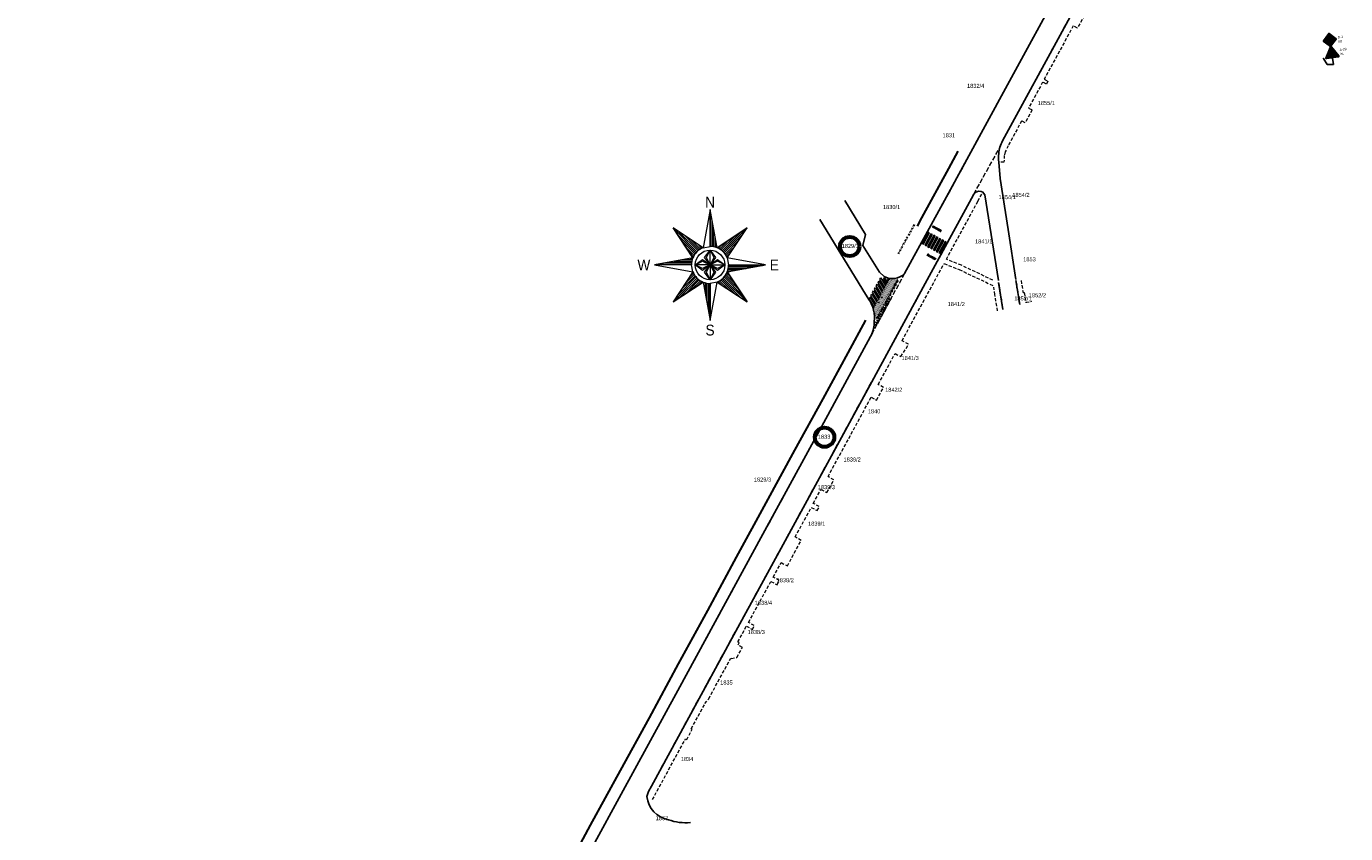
# Model space of a CAD drawing. Header units: metres. Extents: x 6420893 to 6543334, y 5684236 to 5790819.
# Tile 2 of 24: x 6420934 to 6421343, y 5790084 to 5790335. Entities that reach past the tile are written whole.
import ezdxf
from ezdxf.enums import TextEntityAlignment as Align

# ---------------------------------------------------------------- set-up
doc = ezdxf.new("R2010")
doc.units = ezdxf.units.M
for name, pattern in [('DASHDOT', [1, 0.5, -0.25, 0, -0.25]), ('DASHDOTX2', [2, 1, -0.5, 0, -0.5]), ('DASHED2', [0.375, 0.25, -0.125]), ('PRZER2-1', [3, 2, -1]), ('PRZER3-1', [4, 3, -1])]:
    doc.linetypes.add(name, pattern=pattern)
for name, color, linetype, lineweight in [('DR WYKUPY', 96, 'DASHED2', 0), ('DR_działki_inwestycyjne', 1, 'Continuous', 60), ('DR_istn_obrzeże', 6, 'Continuous', 30), ('DR_proj_oś', 1, 'DASHDOTX2', 18), ('DR_ściek', 5, 'DASHDOT', 30), ('GSLKRW', 7, 'Continuous', 25), ('GSSKOA', 7, 'PRZER3-1', 18), ('GSSKOD', 7, 'PRZER2-1', 18)]:
    doc.layers.add(name, color=color, linetype=linetype, lineweight=lineweight)
for name, color, linetype in [('DR_H_nawierzchnia sciezki rowerowej', 1, 'Continuous'), ('gaPionowe', 7, 'Continuous'), ('gaPoziome', 7, 'Continuous'), ('zzz.gaHSDomyslna', 7, 'Continuous'), ('zzz.gaVSDodTekst', 7, 'Continuous'), ('zzz.gaVSDomyslna', 7, 'Continuous'), ('zzz.gaVSNazwa', 7, 'Continuous'), ('zzz.gaVSRamka', 7, 'Continuous'), ('zzz.gaVSStan', 7, 'Continuous'), ('zzz.gaVSWielkość', 7, 'Continuous')]:
    doc.layers.add(name, color=color, linetype=linetype)
doc.layers.add('GESDZI_O', color=7, linetype='Continuous', lineweight=18, true_color=0x008000)
doc.styles.add('GA-ATR-TEXT', font='arial.ttf', dxfattribs={"width": 0.9})
doc.styles.add('GA4-ATR-TEXT', font='arial.ttf', dxfattribs={"width": 0.9})
doc.styles.add('GEO-INFO', font='arial.ttf')
doc.styles.get("Standard").update_dxf_attribs({"font": 'arial.ttf'})
doc.dimstyles.new('GA-LEADER', dxfattribs={"dimtxt": 1, "dimasz": 1, "dimexe": 1, "dimexo": 1, "dimgap": 1, "dimtad": 1, "dimtxsty": 'Standard', "dimcen": 1, "dimadec": 0, "dimazin": 0, "dimtfac": 1, "dimtmove": 0, "dimatfit": 3, "dimfxl": 1, "dimarcsym": 0})

# ---------------------------------------------------------------- blocks, each defined once
blk = doc.blocks.new('gaHSPos')
at = {"color": 0, "linetype": 'Continuous', "lineweight": 0}
blk.add_point((0, 0), dxfattribs=at)
blk = doc.blocks.new('*U54')
at = {"layer": 'zzz.gaHSDomyslna'}
for points in [[(-5.27, 2.87), (-3.36, 6.38), (-3.8, 6.62), (-5.71, 3.1)], [(-4.39, 2.39), (-2.48, 5.9), (-2.92, 6.14), (-4.83, 2.63)], [(-3.51, 1.91), (-1.6, 5.42), (-2.04, 5.66), (-3.95, 2.15)], [(-2.64, 1.43), (-0.73, 4.95), (-1.17, 5.19), (-3.08, 1.67)], [(-1.76, 0.96), (0.15, 4.47), (-0.29, 4.71), (-2.2, 1.19)], [(-0.88, 0.48), (1.03, 3.99), (0.59, 4.23), (-1.32, 0.72)], [(0, 0), (1.91, 3.51), (1.47, 3.75), (-0.44, 0.24)]]:
    blk.add_hatch(color=253, dxfattribs=at).paths.add_polyline_path(points)
at = {"layer": 'zzz.gaHSDomyslna', "color": 253, "linetype": 'Continuous', "lineweight": 0}
for points in [[(-5.27, 2.87), (-3.36, 6.38), (-3.8, 6.62), (-5.71, 3.1), (-5.27, 2.87)], [(-4.39, 2.39), (-2.48, 5.9), (-2.92, 6.14), (-4.83, 2.63), (-4.39, 2.39)], [(-3.51, 1.91), (-1.6, 5.42), (-2.04, 5.66), (-3.95, 2.15), (-3.51, 1.91)], [(-2.64, 1.43), (-0.73, 4.95), (-1.17, 5.19), (-3.08, 1.67), (-2.64, 1.43)], [(-1.76, 0.96), (0.15, 4.47), (-0.29, 4.71), (-2.2, 1.19), (-1.76, 0.96)], [(-0.88, 0.48), (1.03, 3.99), (0.59, 4.23), (-1.32, 0.72), (-0.88, 0.48)], [(0, 0), (1.91, 3.51), (1.47, 3.75), (-0.44, 0.24), (0, 0)]]:
    blk.add_lwpolyline(points, close=True, dxfattribs=at)
at = {"layer": 'zzz.gaHSDomyslna', "color": 253}
for p in [(-5.97, 3.24), (0.25, -0.14)]:
    blk.add_blockref('gaHSPos', p, dxfattribs=at)
blk = doc.blocks.new('zk.P-14')
at = {"linetype": 'Continuous', "lineweight": 0}
blk.add_hatch(color=0, dxfattribs=at).paths.add_polyline_path([(0.375, -0.5), (0.375, 0), (-0.375, 0), (-0.375, -0.5)])
at = {"color": 0, "linetype": 'Continuous', "lineweight": 0}
blk.add_lwpolyline([(-0.375, 0), (0.375, 0), (0.375, -0.5), (-0.375, -0.5), (-0.375, 0)], dxfattribs=at)
blk = doc.blocks.new('*U55')
at = {"layer": 'zzz.gaHSDomyslna', "color": 253}
for p in [(0, 0), (3.12, -1.7)]:
    blk.add_blockref('gaHSPos', p, dxfattribs=at)
at = {"layer": 'zzz.gaHSDomyslna', "color": 253, "rotation": 331.4765161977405}
for p in [(0.33, -0.18), (1.21, -0.66), (2.09, -1.13)]:
    blk.add_blockref('zk.P-14', p, dxfattribs=at)
blk = doc.blocks.new('*U56')
at = {"layer": 'zzz.gaHSDomyslna', "color": 253}
for p in [(-3.08, 1.68, 10.18), (0, 0)]:
    blk.add_blockref('gaHSPos', p, dxfattribs=at)
at = {"layer": 'zzz.gaHSDomyslna', "color": 253, "rotation": 151.3121068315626}
for p in [(-2.08, 1.14), (-1.21, 0.66), (-0.33, 0.18)]:
    blk.add_blockref('zk.P-14', p, dxfattribs=at)
blk = doc.blocks.new('zk.P-13')
at = {"linetype": 'Continuous', "lineweight": 0}
blk.add_hatch(color=0, dxfattribs=at).paths.add_polyline_path([(0.25, 0), (-0.25, 0), (-0.01, -0.7)])
at = {"color": 0, "linetype": 'Continuous', "lineweight": 0}
for p, q in [((-0.25, 0), (0.25, 0)), ((-0.01, -0.7), (-0.25, 0)), ((0.25, 0), (-0.01, -0.7))]:
    blk.add_line(p, q, dxfattribs=at)
blk = doc.blocks.new('*U57')
at = {"layer": 'zzz.gaHSDomyslna', "color": 253}
for p, rotation in [((-0.24, -0.44), 241.5700054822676), ((-2.38, -4.4), 241.5700054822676), ((-2.02, -3.74), 241.5700054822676), ((-1.67, -3.08), 241.5700054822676), ((-1.31, -2.42), 241.5700054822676), ((-0.95, -1.76), 241.5700054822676), ((-0.6, -1.1), 241.5700054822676), ((-4.52, -8.35), 241.5700054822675), ((-4.17, -7.69), 241.5700054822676), ((-3.81, -7.04), 241.5700054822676), ((-3.45, -6.38), 241.5700054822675), ((-3.09, -5.72), 241.5700054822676), ((-2.74, -5.06), 241.5700054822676)]:
    blk.add_blockref('zk.P-13', p, dxfattribs=dict(at, rotation=rotation))
for p in [(0, 0, 10.18), (-4.92, -9.09, 10.18)]:
    blk.add_blockref('gaHSPos', p, dxfattribs=at)
blk = doc.blocks.new('A$C24377FCD')
at = {"layer": 'DR_proj_oś', "color": 7, "linetype": 'Continuous'}
for points in [[(3.8, 107.1), (-10.6, 27.8)], [(3.8, 107.1), (-10.6, 27.8)], [(3.8, 107.1), (3.8, 107.1)], [(3.8, 30.6), (3.8, 107.1)], [(3.8, 30.6), (3.8, 107.1)], [(18.2, 27.8), (3.8, 107.1)], [(18.2, 27.8), (3.8, 107.1)], [(5, 30.6), (5, 100.8)], [(8, 30.4), (8, 84)], [(-23.2, 19.4), (-72.7, 68.9)], [(-31.6, 6.8), (-72.7, 68.9)], [(-10.6, 27.8), (-72.7, 68.9)], [(-10.6, 27.8), (-72.7, 68.9)], [(-72.7, 68.9), (-31.6, 6.8)], [(-25.3, 17.1), (-64.2, 56.1)], [(-21, 21.5), (-59.9, 60.4)], [(11.1, 29.9), (11.1, 67.1)], [(18.2, 27.8), (80.3, 68.9)], [(80.3, 68.9), (18.2, 27.8)], [(28.6, 21.5), (67.5, 60.4)], [(30.9, 19.4), (80.3, 68.9)], [(33, 17.1), (71.9, 56.1)], [(39.3, 6.8), (80.3, 68.9)], [(39.3, 6.8), (80.3, 68.9)], [(-27.2, 14.7), (-55.8, 43.3)], [(-28.9, 12.1), (-47.3, 30.5)], [(-18.5, 23.4), (-47.1, 51.9)], [(-15.9, 25.1), (-34.3, 43.5)], [(-13.1, 26.6), (-21.5, 35)], [(-10.6, 27.8), (3.8, 30.6)], [(14.2, 29.2), (14.2, 50.3)], [(17.2, 28.2), (17.2, 33.5)], [(20.8, 26.6), (29.2, 35)], [(23.6, 25.1), (42, 43.5)], [(26.2, 23.4), (54.7, 51.9)], [(34.9, 14.7), (63.4, 43.3)], [(36.6, 12.1), (54.9, 30.5)], [(-31.6, 6.8), (-110.9, -7.7)], [(-31.6, 6.8), (-110.9, -7.7)], [(-33, 2.7), (-54.1, 2.7)], [(-30.5, 9.3), (-38.8, 17.7)], [(-32, 5.7), (-37.3, 5.7)], [(-26.8, -7.7), (-11.5, 3.8)], [(-26.8, -7.7), (-11.5, 0)], [(-11.5, 3.8), (3.8, -7.7)], [(-11.5, 0), (3.8, -7.7)], [(-7.7, 7.6), (3.8, 22.9)], [(3.8, -7.7), (-7.7, 7.6)], [(-3.8, 7.6), (3.8, 22.9)], [(3.8, -7.7), (-3.8, 7.6)], [(3.8, 22.9), (15.3, 7.6)], [(3.8, 22.9), (11.5, 7.6)], [(3.8, -7.7), (3.8, 22.9)], [(15.3, 7.6), (3.8, -7.7)], [(11.5, 7.6), (3.8, -7.7)], [(3.8, -7.7), (19.1, 3.8)], [(19.1, 0), (3.8, -7.7)], [(19.1, 3.8), (34.4, -7.7)], [(34.4, -7.7), (19.1, 0)], [(38.1, 9.3), (46.5, 17.7)], [(39.3, 6.8), (42.1, -7.7)], [(118.6, -7.7), (39.3, 6.8)], [(118.6, -7.7), (39.3, 6.8)], [(-110.9, -7.7), (-110.9, -7.7)], [(-34.4, -7.7), (-110.9, -7.7)], [(-110.9, -7.7), (-31.6, -22.1)], [(-34.4, -7.7), (-110.9, -7.7)], [(-110.9, -7.7), (-31.6, -22.1)], [(-34.4, -6.5), (-104.6, -6.5)], [(-34.2, -3.4), (-87.8, -3.4)], [(-31.6, -22.1), (-72.7, -84.2)], [(-31.6, -22.1), (-72.7, -84.2)], [(-33.7, -0.4), (-71, -0.4)], [(-30.5, -24.6), (-38.8, -33)], [(-31.6, -22.1), (-34.4, -7.7)], [(-11.5, -19.1), (-26.8, -7.7)], [(-11.5, -15.3), (-26.8, -7.7)], [(3.8, -7.7), (-26.8, -7.7)], [(3.8, -7.7), (-11.5, -19.1)], [(3.8, -7.7), (-11.5, -15.3)], [(-7.7, -22.9), (3.8, -7.7)], [(3.8, -38.2), (-7.7, -22.9)], [(-3.8, -22.9), (3.8, -7.7)], [(3.8, -38.2), (-3.8, -22.9)], [(19.1, -19.1), (3.8, -7.7)], [(3.8, -7.7), (15.3, -22.9)], [(3.8, -7.7), (11.5, -22.9)], [(3.8, -7.7), (3.8, -7.7)], [(3.8, -7.7), (3.8, -38.2)], [(3.8, -7.7), (3.8, -7.7)], [(3.8, -7.7), (3.8, -7.7)], [(3.8, -7.7), (3.8, -7.7)], [(19.1, -15.3), (3.8, -7.7)], [(3.8, -7.7), (34.4, -7.7)], [(15.3, -22.9), (3.8, -38.2)], [(11.5, -22.9), (3.8, -38.2)], [(34.4, -7.7), (19.1, -19.1)], [(34.4, -7.7), (19.1, -15.3)], [(38.1, -24.6), (46.5, -33)], [(39.3, -22.1), (118.6, -7.7)], [(39.3, -22.1), (118.6, -7.7)], [(39.3, -22.1), (80.3, -84.2)], [(80.3, -84.2), (39.3, -22.1)], [(39.7, -21), (44.9, -21)], [(40.7, -18), (61.8, -18)], [(41.4, -14.9), (78.6, -14.9)], [(41.8, -11.9), (95.4, -11.9)], [(42.1, -7.7), (118.6, -7.7)], [(42.1, -7.7), (118.6, -7.7)], [(42.1, -8.8), (112.3, -8.8)], [(118.6, -7.7), (118.6, -7.7)], [(-23.2, -34.7), (-72.7, -84.2)], [(-10.6, -43.1), (-72.7, -84.2)], [(-72.7, -84.2), (-10.6, -43.1)], [(-25.3, -32.4), (-64.2, -71.4)], [(-21, -36.8), (-59.9, -75.7)], [(-27.2, -30), (-55.8, -58.6)], [(-28.9, -27.4), (-47.3, -45.8)], [(-18.5, -38.7), (-47.1, -67.2)], [(-15.9, -40.4), (-34.3, -58.8)], [(-13.1, -41.9), (-21.5, -50.3)], [(-10.6, -43.1), (3.8, -122.4)], [(-10.6, -43.1), (3.8, -122.4)], [(-9.6, -43.5), (-9.6, -48.8)], [(-6.5, -44.5), (-6.5, -65.6)], [(-3.4, -45.2), (-3.4, -82.4)], [(-0.4, -45.7), (-0.4, -99.3)], [(2.7, -45.9), (2.7, -116.1)], [(18.2, -43.1), (3.8, -45.9)], [(3.8, -122.4), (18.2, -43.1)], [(3.8, -122.4), (18.2, -43.1)], [(3.8, -45.9), (3.8, -122.4)], [(3.8, -45.9), (3.8, -122.4)], [(18.2, -43.1), (80.3, -84.2)], [(18.2, -43.1), (80.3, -84.2)], [(20.8, -41.9), (29.2, -50.3)], [(23.6, -40.4), (42, -58.8)], [(26.2, -38.7), (54.7, -67.2)], [(28.6, -36.8), (67.5, -75.7)], [(30.9, -34.7), (80.3, -84.2)], [(33, -32.4), (71.9, -71.4)], [(34.9, -30), (63.4, -58.6)], [(36.6, -27.4), (54.9, -45.8)], [(3.8, -122.4), (3.8, -122.4)]]:
    blk.add_lwpolyline(points, dxfattribs=at)
for points in [[(-10.6, 27.8, 0.20208), (-31.6, 6.8)], [(18.2, 27.8, 0.096956), (3.8, 30.6)], [(39.3, 6.8, 0.202076), (18.2, 27.8)], [(-31.6, 6.8, 0.096954), (-34.4, -7.7)], [(-31.6, -22.1, 0.20208), (-10.6, -43.1)], [(18.2, -43.1, 0.20208), (39.3, -22.1)], [(39.3, -22.1, 0.096954), (42.1, -7.7)], [(-10.6, -43.1, 0.096954), (3.8, -45.9)]]:
    blk.add_lwpolyline(points, format="xyb", dxfattribs=at)
blk.add_circle((3.8, -7.7), 30.6, dxfattribs=at)
at = {"layer": 'DR_proj_oś', "color": 7, "linetype": 'Continuous', "style": 'GA4-ATR-TEXT', "width": 0.9}
blk.add_text('N', height=22.5, dxfattribs=at).set_placement((3.8, 104.3), align=Align.BOTTOM_CENTER)
blk.add_text('W', height=22.5, dxfattribs=at).set_placement((-119.6, -7.7), align=Align.MIDDLE_RIGHT)
blk.add_text('E', height=22.5, dxfattribs=at).set_placement((127.2, -7.7), align=Align.MIDDLE_LEFT)
blk.add_text('S', height=22.5, dxfattribs=at).set_placement((3.8, -131.1), align=Align.TOP_CENTER)
blk = doc.blocks.new('A$Ce664680c')
at = {"layer": 'DR_proj_oś', "ltscale": 1.0032, "xscale": 0.15, "yscale": 0.15, "zscale": 0.15}
blk.add_blockref('A$C24377FCD', (6422999.78, 5801236.6), dxfattribs=at)
blk = doc.blocks.new('A$C8d263936')
at = {"layer": 'GESDZI_O', "linetype": 'Continuous', "lineweight": 0, "style": 'GEO-INFO'}
for s, p in [('1832/4', (6421227.83, 5790316.28, 10.8)), ('1855/1', (6421249.74, 5790310.97, 10.8)), ('1831', (6421219.52, 5790300.95, 10.8)), ('1854/2', (6421241.87, 5790282.47, 10.8)), ('1829/1', (6421188.97, 5790266.65, 10.8)), ('1853', (6421244.52, 5790262.5, 10.8)), ('1852/1', (6421242.5, 5790250.36, 10.8)), ('1852/2', (6421246.98, 5790251.34, 10.8)), ('1841/3', (6421207.52, 5790231.91, 10.8)), ('1842/2', (6421202.44, 5790222.04, 10.8)), ('1839/2', (6421189.55, 5790200.41, 10.8)), ('1829/3', (6421161.77, 5790194.19, 10.8)), ('1839/1', (6421178.56, 5790180.53, 10.8)), ('1838/2', (6421168.81, 5790162.97, 10.8)), ('1838/3', (6421159.83, 5790146.93, 10.8)), ('1835', (6421150.59, 5790131.26, 10.8)), ('1834', (6421138.37, 5790107.53, 10.8)), ('1867', (6421130.59, 5790089.17, 10.8))]:
    blk.add_text(s, height=1.25, dxfattribs=at).set_placement(p, align=Align.MIDDLE_CENTER)
for s, p in [('1854/1', (6421237.6, 5790281.79, 10.8)), ('1830/1', (6421201.78, 5790278.73, 10.8)), ('1841/1', (6421230.31, 5790268.07, 10.8)), ('1841/2', (6421221.82, 5790248.64, 10.8)), ('1840', (6421196.36, 5790215.35, 10.8)), ('1833', (6421180.87, 5790207.47, 10.8)), ('1839/3', (6421181.58, 5790191.86, 10.8)), ('1838/4', (6421162.06, 5790156, 10.8))]:
    blk.add_text(s, height=1.25, dxfattribs=at).set_placement(p, align=Align.MIDDLE)
blk = doc.blocks.new('gaVSPos')
blk.add_point((0, 0))
blk = doc.blocks.new('gaVSTVcolumn0')
at = {"color": 0, "linetype": 'ByBlock', "lineweight": -2}
for p, q in [((-400, -30), (400, -30)), ((-400, -60), (-400, -30)), ((400, -60), (-400, -60)), ((400, -30), (400, -60))]:
    blk.add_line(p, q, dxfattribs=at)
blk.add_circle((0, 0), 30, dxfattribs=at)
blk = doc.blocks.new('gaVScolumn0')
at = {"color": 0, "linetype": 'ByBlock', "lineweight": -2}
blk.add_line((0, 0), (0, 400), dxfattribs=at)
at = {"color": 7, "style": 'GA-ATR-TEXT', "width": 0.9}
blk.add_attdef('X2', text='', height=150, dxfattribs=at).set_placement((-50, 0), align=Align.BOTTOM_RIGHT)
blk = doc.blocks.new('*U848')
at = {"layer": 'zzz.gaVSDomyslna', "color": 251, "linetype": 'Continuous', "lineweight": 0, "true_color": 0x4c4c4c, "const_width": 30}
blk.add_lwpolyline([(356.469, 15), (-356.469, 15, -0.563712), (-391.037, 72.1261), (-33.775, 690.923, -0.563661), (32.9409, 692.301), (390.215, 73.4834, -0.577186), (356.469, 15)], format="xyb", close=True, dxfattribs=at)
at = {"layer": 'zzz.gaVSDomyslna', "color": 251, "linetype": 'Continuous', "lineweight": 0, "true_color": 0x4c4c4c}
blk.add_point((0, 725.423), dxfattribs=at)
blk = doc.blocks.new('*U849')
at = {"layer": 'zzz.gaVSDomyslna', "linetype": 'Continuous', "lineweight": 0, "true_color": 0xe2e2e2}
h = blk.add_hatch(color=254, dxfattribs=at)
h.dxf.hatch_style = 1
h.paths.add_polyline_path([(20.2988, 684.198, 0.229204), (-0.646341, 695.436, 0.279187), (-19.9889, 684.801), (-377.874, 64.9257, 0.259425), (-377.021, 41.5855, 0.262443), (-356.469, 30), (0, 30), (356.126, 30, 0.237857), (377.352, 42.1075, 0.284586), (378.047, 64.6255)])
at = {"layer": 'zzz.gaVSDomyslna', "color": 254, "linetype": 'Continuous', "lineweight": 0, "true_color": 0xe2e2e2}
blk.add_point((0, 725.423), dxfattribs=at)
blk = doc.blocks.new('*U850')
at = {"layer": 'zzz.gaVSDomyslna', "linetype": 'Continuous', "lineweight": 0, "true_color": 0x000000}
blk.add_hatch(color=18, dxfattribs=at).paths.add_polyline_path([(67.5, 0, 1), (-67.5, 0, 1)])
blk = doc.blocks.new('*U851')
at = {"layer": 'zzz.gaVSDomyslna', "linetype": 'Continuous', "lineweight": 0, "true_color": 0x4c4c4c}
blk.add_hatch(color=251, dxfattribs=at).paths.add_polyline_path([(-52.5, 0, 1), (52.5, 0, 1)])
blk = doc.blocks.new('*U852')
at = {"layer": 'zzz.gaVSDomyslna', "linetype": 'Continuous', "lineweight": 0, "true_color": 0x000000}
blk.add_hatch(color=18, dxfattribs=at).paths.add_polyline_path([(67.5, 0, 1), (-67.5, 0, 1)])
blk = doc.blocks.new('*U853')
at = {"layer": 'zzz.gaVSDomyslna', "linetype": 'Continuous', "lineweight": 0, "true_color": 0xe2e2e2}
blk.add_hatch(color=254, dxfattribs=at).paths.add_polyline_path([(-52.5, 0, 1), (52.5, 0, 1)])
blk = doc.blocks.new('*U854')
at = {"layer": 'zzz.gaVSDomyslna', "linetype": 'Continuous', "lineweight": 0, "true_color": 0x000000}
blk.add_hatch(color=18, dxfattribs=at).paths.add_polyline_path([(67.5, 0, 1), (-67.5, 0, 1)])
blk = doc.blocks.new('*U855')
at = {"layer": 'zzz.gaVSDomyslna', "linetype": 'Continuous', "lineweight": 0, "true_color": 0x2c2c2c}
blk.add_hatch(color=250, dxfattribs=at).paths.add_polyline_path([(-52.5, 0, 1), (52.5, 0, 1)])
blk = doc.blocks.new('*U856')
at = {"layer": 'zzz.gaVSDomyslna', "color": 7, "linetype": 'Continuous', "lineweight": 0}
blk.add_lwpolyline([(356.473, 0), (-356.469, 0, -0.565749), (-404.17, 79.3804), (-46.7654, 698.423, -0.565707), (45.7889, 700.048), (403.206, 80.9834, -0.577211)], format="xyb", close=True, dxfattribs=at)
blk.add_point((0, 725.423), dxfattribs=at)
blk = doc.blocks.new('*U847')
at = {"layer": 'zzz.gaVSDomyslna', "color": 251, "linetype": 'ByBlock', "true_color": 0x4c4c4c}
for name, p in [('*U848', (0, 0)), ('*U851', (0, 472.5))]:
    blk.add_blockref(name, p, dxfattribs=at)
at = {"layer": 'zzz.gaVSDomyslna', "color": 254, "linetype": 'ByBlock', "true_color": 0xe2e2e2}
for name, p in [('*U849', (0, 0)), ('*U853', (0, 315))]:
    blk.add_blockref(name, p, dxfattribs=at)
at = {"layer": 'zzz.gaVSDomyslna', "color": 18, "linetype": 'ByBlock', "true_color": 0x000000}
for name, p in [('*U850', (0, 472.5)), ('*U852', (0, 315)), ('*U854', (0, 157.5))]:
    blk.add_blockref(name, p, dxfattribs=at)
at = {"layer": 'zzz.gaVSDomyslna', "color": 250, "linetype": 'ByBlock', "true_color": 0x2c2c2c}
blk.add_blockref('*U855', (0, 157.5), dxfattribs=at)
at = {"layer": 'zzz.gaVSRamka', "color": 7, "linetype": 'ByBlock'}
blk.add_blockref('*U856', (0, 0), dxfattribs=at)
blk = doc.blocks.new('*U846')
at = {"layer": 'zzz.gaVSDomyslna', "linetype": 'ByBlock'}
blk.add_blockref('*U847', (0, 0), dxfattribs=at)
at = {"layer": 'zzz.gaVSDodTekst', "linetype": 'ByBlock', "flags": 1}
blk.add_attdef('Addtext', text='', height=1, dxfattribs=at).set_placement((0, 0), align=Align.MIDDLE_LEFT)
at = {"layer": 'zzz.gaVSDomyslna', "linetype": 'ByBlock', "flags": 1}
for tag in ['Height', 'Width', 'Position', 'Route', 'ItemNo', 'ID']:
    blk.add_attdef(tag, text='', height=1, dxfattribs=at).set_placement((0, 0), align=Align.MIDDLE_LEFT)
at = {"layer": 'zzz.gaVSNazwa', "linetype": 'ByBlock', "style": 'GA-ATR-TEXT', "width": 0.9}
blk.add_attdef('Name', text='', height=150, dxfattribs=at).set_placement((510, 438), align=Align.MIDDLE_LEFT)
at = {"layer": 'zzz.gaVSStan', "linetype": 'ByBlock', "style": 'GA-ATR-TEXT', "width": 0.9}
blk.add_attdef('State', text='', height=150, dxfattribs=at).set_placement((510, 183), align=Align.MIDDLE_LEFT)
at = {"layer": 'zzz.gaVSWielkość', "linetype": 'ByBlock', "flags": 1}
blk.add_attdef('Size', text='', height=1, dxfattribs=at).set_placement((0, 0), align=Align.MIDDLE_LEFT)
blk = doc.blocks.new('*U859')
at = {"layer": 'zzz.gaVSDomyslna', "linetype": 'ByBlock', "true_color": 0xffffff}
blk.add_hatch(color=7, dxfattribs=at).paths.add_polyline_path([(401.637, 404.323, 0.414214), (401.637, 415.637), (5.65685, 811.616, 0.414214), (-5.65685, 811.616), (-401.637, 415.637, 0.414214), (-401.637, 404.323), (-5.65685, 8.34315, 0.414214), (5.65685, 8.34315)])
blk = doc.blocks.new('*U860')
at = {"layer": 'zzz.gaVSDomyslna', "linetype": 'ByBlock', "true_color": 0xe2e2e2}
blk.add_hatch(color=254, dxfattribs=at).paths.add_polyline_path([(0, 656.053), (-246.073, 409.98), (0, 163.907), (246.073, 409.98)])
blk = doc.blocks.new('*U861')
at = {"layer": 'zzz.gaVSDomyslna', "color": 18, "linetype": 'ByBlock', "lineweight": 0, "true_color": 0x000000, "const_width": 12}
blk.add_lwpolyline([(-405.879, 400.08), (-9.89949, 4.10051, 0.414214), (9.89949, 4.10051), (405.879, 400.08, 0.414214), (405.879, 419.879), (9.89949, 815.859, 0.414214), (-9.89949, 815.859), (-405.879, 419.879, 0.414214), (-405.879, 400.08, 17.1896)], format="xyb", dxfattribs=at)
at = {"layer": 'zzz.gaVSDomyslna', "color": 18, "linetype": 'ByBlock', "lineweight": 0, "true_color": 0x000000, "const_width": 6}
blk.add_lwpolyline([(-157.997, 317.661), (0, 159.664), (250.316, 409.98), (0, 660.296), (-250.316, 409.98)], close=True, dxfattribs=at)
blk = doc.blocks.new('*U862')
at = {"layer": 'zzz.gaVSDomyslna', "color": 7, "linetype": 'Continuous', "lineweight": 0}
blk.add_lwpolyline([(-410.122, 395.838), (-14.1421, -0.142136, 0.414214), (14.1421, -0.142136), (410.122, 395.838, 0.414214), (410.122, 424.122), (14.1421, 820.102, 0.414214), (-14.1421, 820.102), (-410.122, 424.122, 0.414214)], format="xyb", close=True, dxfattribs=at)
blk = doc.blocks.new('*U858')
at = {"layer": 'zzz.gaVSDomyslna', "color": 18, "linetype": 'ByBlock', "true_color": 0x000000}
blk.add_blockref('*U861', (0, 0), dxfattribs=at)
at = {"layer": 'zzz.gaVSDomyslna', "color": 7, "linetype": 'ByBlock', "true_color": 0xffffff}
blk.add_blockref('*U859', (0, 0), dxfattribs=at)
at = {"layer": 'zzz.gaVSDomyslna', "color": 254, "linetype": 'ByBlock', "true_color": 0xe2e2e2}
blk.add_blockref('*U860', (0, 0), dxfattribs=at)
at = {"layer": 'zzz.gaVSRamka', "color": 7, "linetype": 'ByBlock'}
blk.add_blockref('*U862', (0, 0), dxfattribs=at)
blk = doc.blocks.new('*U857')
at = {"layer": 'zzz.gaVSDomyslna', "linetype": 'ByBlock'}
blk.add_blockref('*U858', (0, 0), dxfattribs=at)
at = {"layer": 'zzz.gaVSDodTekst', "linetype": 'ByBlock', "flags": 1}
blk.add_attdef('Addtext', text='', height=1, dxfattribs=at).set_placement((0, 0), align=Align.MIDDLE_LEFT)
at = {"layer": 'zzz.gaVSDomyslna', "linetype": 'ByBlock', "flags": 1}
for tag in ['Height', 'Width', 'Position', 'Route', 'ItemNo', 'ID']:
    blk.add_attdef(tag, text='', height=1, dxfattribs=at).set_placement((0, 0), align=Align.MIDDLE_LEFT)
at = {"layer": 'zzz.gaVSNazwa', "linetype": 'ByBlock', "style": 'GA-ATR-TEXT', "width": 0.9}
blk.add_attdef('Name', text='', height=150, dxfattribs=at).set_placement((516, 491), align=Align.MIDDLE_LEFT)
at = {"layer": 'zzz.gaVSStan', "linetype": 'ByBlock', "style": 'GA-ATR-TEXT', "width": 0.9}
blk.add_attdef('State', text='', height=150, dxfattribs=at).set_placement((516, 236), align=Align.MIDDLE_LEFT)
at = {"layer": 'zzz.gaVSWielkość', "linetype": 'ByBlock', "flags": 1}
blk.add_attdef('Size', text='', height=1, dxfattribs=at).set_placement((0, 0), align=Align.MIDDLE_LEFT)

msp = doc.modelspace()

# ---------------------------------------------------------------- hatches: boundary and pattern name
at = {"layer": 'DR_H_nawierzchnia sciezki rowerowej', "transparency": 33554687}
h = msp.add_hatch(dxfattribs=at)
h.set_pattern_fill('DOTS', color=256, scale=0.1, angle=-209.62229)
h.set_pattern_definition([(150.3777126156, (-2162665.99324, 7287033.69933), (-0.147467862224, -0.0987683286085), [0, -0.15875])])
edge = h.paths.add_edge_path()
edge.add_line((6421196.131, 5790246.976), (6421201.331, 5790256.545))
edge.add_arc((6421201.991, 5790261.84), 5.337, 262.88875, 289.19291)
edge.add_line((6421203.746, 5790256.801), (6421196.442, 5790243.358))
edge.add_arc((6421186.335, 5790244.313), 10.152, 354.60067, 15.20567)
at = {"layer": 'zzz.gaHSDomyslna'}
h = msp.add_hatch(color=253, dxfattribs=at)
h.paths.add_polyline_path([(6421199.571, 5790249.118), (6421199.296, 5790248.611), (6421199.597, 5790248.118), (6421199.873, 5790248.626)])
h.paths.add_polyline_path([(6421198.09, 5790250.581), (6421198.366, 5790251.089), (6421196.74, 5790253.748), (6421196.464, 5790253.24)])
h = msp.add_hatch(color=253, dxfattribs=at)
h.paths.add_polyline_path([(6421200.123, 5790250.133), (6421199.847, 5790249.626), (6421200.149, 5790249.133), (6421200.424, 5790249.641)])
h.paths.add_polyline_path([(6421198.642, 5790251.596), (6421198.917, 5790252.104), (6421197.291, 5790254.762), (6421197.015, 5790254.255)])
h = msp.add_hatch(color=253, dxfattribs=at)
h.paths.add_polyline_path([(6421199.193, 5790252.611), (6421199.469, 5790253.119), (6421197.843, 5790255.777), (6421197.567, 5790255.27)])
h.paths.add_polyline_path([(6421200.674, 5790251.148), (6421200.399, 5790250.641), (6421200.7, 5790250.148), (6421200.976, 5790250.655)])
h = msp.add_hatch(color=253, dxfattribs=at)
h.paths.add_polyline_path([(6421201.226, 5790252.163), (6421200.95, 5790251.656), (6421201.251, 5790251.163), (6421201.527, 5790251.67)])
h.paths.add_polyline_path([(6421199.745, 5790253.626), (6421200.02, 5790254.134), (6421198.394, 5790256.792), (6421198.118, 5790256.285)])
h = msp.add_hatch(color=253, dxfattribs=at)
h.paths.add_polyline_path([(6421201.777, 5790253.178), (6421201.501, 5790252.67), (6421201.803, 5790252.178), (6421202.079, 5790252.685)])
h.paths.add_polyline_path([(6421200.296, 5790254.641), (6421200.572, 5790255.148), (6421199.573, 5790256.78), (6421199.298, 5790256.273)])
h = msp.add_hatch(color=253, dxfattribs=at)
h.paths.add_polyline_path([(6421202.329, 5790254.193), (6421202.053, 5790253.685), (6421202.354, 5790253.193), (6421202.63, 5790253.7)])
h.paths.add_polyline_path([(6421200.847, 5790255.656), (6421201.123, 5790256.163), (6421200.841, 5790256.624), (6421200.566, 5790256.117)])
for points in [[(6421202.88, 5790255.208), (6421202.604, 5790254.7), (6421202.906, 5790254.208), (6421203.181, 5790254.715)], [(6421203.432, 5790256.223), (6421203.156, 5790255.715), (6421203.457, 5790255.222), (6421203.733, 5790255.73)], [(6421197.366, 5790245.059), (6421197.09, 5790244.551), (6421197.391, 5790244.059), (6421197.667, 5790244.566)]]:
    msp.add_hatch(color=253, dxfattribs=at).paths.add_polyline_path(points)
h = msp.add_hatch(color=253, dxfattribs=at)
h.paths.add_polyline_path([(6421196.436, 5790247.537), (6421196.712, 5790248.044), (6421195.085, 5790250.703), (6421194.81, 5790250.195)])
h.paths.add_polyline_path([(6421197.917, 5790246.074), (6421197.641, 5790245.566), (6421197.943, 5790245.074), (6421198.218, 5790245.581)])
h = msp.add_hatch(color=253, dxfattribs=at)
h.paths.add_polyline_path([(6421198.469, 5790247.089), (6421198.193, 5790246.581), (6421198.494, 5790246.088), (6421198.77, 5790246.596)])
h.paths.add_polyline_path([(6421196.987, 5790248.552), (6421197.263, 5790249.059), (6421195.637, 5790251.718), (6421195.361, 5790251.21)])
h = msp.add_hatch(color=253, dxfattribs=at)
h.paths.add_polyline_path([(6421197.539, 5790249.567), (6421197.815, 5790250.074), (6421196.188, 5790252.733), (6421195.912, 5790252.225)])
h.paths.add_polyline_path([(6421199.02, 5790248.103), (6421198.744, 5790247.596), (6421199.046, 5790247.103), (6421199.321, 5790247.611)])

# ---------------------------------------------------------------- linework, layer by layer
at = {"layer": 'DR_działki_inwestycyjne'}
for centre in [(6421188.799, 5790266.457), (6421180.989, 5790207.322)]:
    msp.add_circle(centre, 3, dxfattribs=at)
at = {"layer": 'DR_istn_obrzeże'}
for points in [[(6421209.77, 5790272.8), (6421211.17, 5790275.37), (6421219.57, 5790290.69), (6421222.441, 5790295.986)], [(6421193.7, 5790243.58), (6421188.24, 5790233.52), (6421180.46, 5790219.25), (6421171.73, 5790203.27), (6421162.82, 5790186.98), (6421153.63, 5790170.1), (6421144.68, 5790153.62), (6421135.66, 5790137.08), (6421126.6, 5790120.33), (6421117.66, 5790103.99), (6421108.37, 5790086.98), (6421103.81, 5790078.59)]]:
    msp.add_lwpolyline(points, dxfattribs=at)
at = {"layer": 'DR_ściek', "color": 7}
msp.add_lwpolyline([(6421208.815, 5790273.243), (6421203.711, 5790264.046)], dxfattribs=at)
at = {"layer": 'GSLKRW', "linetype": 'Continuous', "lineweight": 25, "elevation": 10.18}
for points in [[(6421285.61, 5790402.9), (6421271.55, 5790378.66), (6421255.57, 5790349.51), (6421237.08, 5790315.5), (6421218.82, 5790281.91), (6421205.78, 5790258.08)], [(6421235, 5790292.59), (6421235.48, 5790287.5), (6421237.86, 5790271.7), (6421240.27, 5790256.26)], [(6421230.03, 5790283.3), (6421229.52, 5790283.47), (6421228.7, 5790283.57), (6421227.7, 5790283.22), (6421227.27, 5790282.72), (6421226.52, 5790281.35), (6421212.21, 5790255.02), (6421195.63, 5790224.52), (6421169.98, 5790177.46), (6421153.49, 5790147.21), (6421138.26, 5790119.24), (6421127.32, 5790099.14), (6421126.44, 5790097.51), (6421125.93, 5790095.94)], [(6421229.91, 5790283.37), (6421230.72, 5790282.52), (6421234.9, 5790255.9)], [(6421236.25, 5790246.96), (6421234.95, 5790255.33)], [(6421240.33, 5790255.91), (6421241.494, 5790248.428)], [(6421195.82, 5790239.68), (6421179.4, 5790209.44), (6421161.89, 5790177.28), (6421135.48, 5790128.74), (6421117.94, 5790096.62), (6421100.38, 5790064.4), (6421082.56, 5790031.74), (6421065.53, 5790000.47), (6421053.05, 5789977.59), (6421041.12, 5789955.61), (6421023.81, 5789923.78), (6421007.52, 5789893.64), (6420990.23, 5789861.75), (6420974.45, 5789832.6), (6420956.81, 5789800.07), (6420945.16, 5789778.57), (6420944.15, 5789776.96), (6420943.3, 5789775.21), (6420933.6, 5789757.81)]]:
    msp.add_lwpolyline(points, dxfattribs=at)
for points in [[(6421235, 5790292.59, -0.0431149), (6421234.99, 5790295.25, -0.1383512), (6421236.2, 5790299.18), (6421255.89, 5790335.4), (6421269.15, 5790359.75), (6421278.45, 5790376.57), (6421291.47, 5790399.12), (6421293.33, 5790402.132)], [(6421187.247, 5790280.711), (6421193.657, 5790270.184), (6421192.847, 5790266.759), (6421198.036, 5790258.51), (6421199.435, 5790257.156, 0.3334919), (6421205.78, 5790258.08)], [(6421179.579, 5790274.838), (6421193.729, 5790251.707), (6421194.717, 5790250.04, -0.1794991), (6421196.424, 5790243.188, -0.1130665), (6421195.473, 5790238.922)], [(6421139.436, 5790087.848, -0.1106142), (6421132.6, 5790088.7, -0.332159), (6421125.94, 5790095.9)]]:
    msp.add_lwpolyline(points, format="xyb", dxfattribs=at)
at = {"layer": 'GSSKOA', "linetype": 'PRZER3-1', "lineweight": 18, "ltscale": 0.5, "elevation": 10.18}
for points in [[(6421287.887, 5790406.671), (6421285.61, 5790402.9), (6421271.55, 5790378.66), (6421255.57, 5790349.51), (6421237.08, 5790315.5), (6421218.82, 5790281.91), (6421205.78, 5790258.08), (6421195.82, 5790239.68), (6421179.4, 5790209.44), (6421161.89, 5790177.28), (6421135.48, 5790128.74), (6421117.94, 5790096.62), (6421100.38, 5790064.4)], [(6421125.93, 5790095.94), (6421126.44, 5790097.51), (6421127.32, 5790099.14), (6421138.26, 5790119.24), (6421153.49, 5790147.21), (6421169.98, 5790177.46), (6421195.63, 5790224.52), (6421212.21, 5790255.02), (6421226.52, 5790281.35), (6421227.27, 5790282.72), (6421235.23, 5790296.97), (6421236.2, 5790299.18), (6421255.89, 5790335.4), (6421269.15, 5790359.75), (6421278.45, 5790376.57), (6421291.47, 5790399.12), (6421293.33, 5790402.132)], [(6421187.247, 5790280.711), (6421193.657, 5790270.184), (6421192.847, 5790266.759)], [(6421236.25, 5790246.96), (6421234.95, 5790255.33)], [(6421240.33, 5790255.91), (6421241.494, 5790248.428)]]:
    msp.add_lwpolyline(points, dxfattribs=at)
msp.add_lwpolyline([(6421195.473, 5790238.922, 0.1130665), (6421196.424, 5790243.188, 0.1794991), (6421194.717, 5790250.04), (6421193.729, 5790251.707), (6421179.579, 5790274.838)], format="xyb", dxfattribs=at)
at = {"layer": 'GSSKOD', "linetype": 'PRZER2-1', "lineweight": 18, "ltscale": 0.5, "elevation": 10.18}
msp.add_lwpolyline([(6421261.55, 5790338.14), (6421259.37, 5790334.2), (6421258.09, 5790334.89), (6421249.09, 5790318.34), (6421250.2, 5790317.71), (6421249.76, 5790316.82), (6421248.6, 5790317.44), (6421244.24, 5790309.39), (6421245.32, 5790308.79), (6421243.18, 5790304.84), (6421242.08, 5790305.42), (6421237.9, 5790297.71), (6421237.02, 5790295.84), (6421236.71, 5790294.72), (6421236.6, 5790292.59), (6421235, 5790292.59, -0.0431149), (6421234.99, 5790295.25, -0.1383512), (6421236.2, 5790299.18), (6421255.89, 5790335.4)], format="xyb", dxfattribs=at)
for points in [[(6421233.16, 5790256.01), (6421223.41, 5790260.65), (6421218.75, 5790262.49), (6421228.55, 5790280.53), (6421230.03, 5790283.3), (6421229.52, 5790283.47), (6421228.7, 5790283.57), (6421227.7, 5790283.22), (6421227.27, 5790282.72), (6421226.52, 5790281.35), (6421212.21, 5790255.02), (6421195.63, 5790224.52), (6421169.98, 5790177.46), (6421153.49, 5790147.21), (6421138.26, 5790119.24), (6421127.32, 5790099.14), (6421126.44, 5790097.51), (6421125.93, 5790095.94)], [(6421127.66, 5790094.98), (6421137.89, 5790113.79), (6421138.29, 5790113.57), (6421139.98, 5790116.74), (6421139.69, 5790116.92), (6421143.94, 5790124.7), (6421145.09, 5790126.23), (6421151.94, 5790138.77), (6421152.11, 5790138.68), (6421153.83, 5790139.04), (6421155.52, 5790142.14), (6421154.19, 5790142.92), (6421154.57, 5790143.61), (6421154.14, 5790143.85), (6421156.77, 5790148.74), (6421158.64, 5790147.74), (6421159.23, 5790148.9), (6421157.42, 5790149.89), (6421164.37, 5790162.63), (6421166.27, 5790161.56), (6421166.97, 5790162.89), (6421165.08, 5790163.93), (6421167.53, 5790168.44), (6421169.47, 5790167.42), (6421173.77, 5790175.3), (6421171.84, 5790176.38), (6421176.89, 5790185.55), (6421178.72, 5790184.56), (6421179.36, 5790185.8), (6421177.52, 5790186.79), (6421179.87, 5790191.14), (6421181.69, 5790190.16), (6421183.88, 5790194.08), (6421182.07, 5790195.09), (6421195.46, 5790219.73), (6421197.11, 5790218.84), (6421199.28, 5790222.78), (6421197.64, 5790223.68), (6421202.86, 5790233.29), (6421204.67, 5790232.31), (6421207.04, 5790236.15), (6421205.02, 5790237.25), (6421218.03, 5790261.14), (6421222.72, 5790259.31), (6421233.41, 5790254.24)], [(6421234.613, 5790246.502), (6421233.8, 5790251.56), (6421233.44, 5790253.9)], [(6421234.95, 5790255.33), (6421236.25, 5790246.96)], [(6421241.494, 5790248.428), (6421240.33, 5790255.91)], [(6421241.92, 5790255.92), (6421242.52, 5790252.17), (6421242.83, 5790252.18), (6421243.44, 5790249.18), (6421243.48, 5790248.984)], [(6421243.48, 5790248.984), (6421243.44, 5790249.18), (6421245.257, 5790249.481)]]:
    msp.add_lwpolyline(points, dxfattribs=at)
at = {"layer": 'zzz.gaHSDomyslna', "color": 253, "linetype": 'Continuous', "lineweight": 0}
for points in [[(6421198.09, 5790250.581), (6421196.464, 5790253.24), (6421196.74, 5790253.748), (6421198.366, 5790251.089)], [(6421198.642, 5790251.596), (6421197.015, 5790254.255), (6421197.291, 5790254.762), (6421198.917, 5790252.104)], [(6421199.193, 5790252.611), (6421197.567, 5790255.27), (6421197.843, 5790255.777), (6421199.469, 5790253.119)], [(6421199.745, 5790253.626), (6421198.118, 5790256.285), (6421198.394, 5790256.792), (6421200.02, 5790254.134)], [(6421200.296, 5790254.641), (6421199.298, 5790256.273), (6421199.573, 5790256.78), (6421200.572, 5790255.148)], [(6421200.847, 5790255.656), (6421200.566, 5790256.117), (6421200.841, 5790256.624), (6421201.123, 5790256.163)], [(6421201.777, 5790253.178), (6421202.079, 5790252.685), (6421201.803, 5790252.178), (6421201.501, 5790252.67)], [(6421202.329, 5790254.193), (6421202.63, 5790253.7), (6421202.354, 5790253.193), (6421202.053, 5790253.685)], [(6421202.88, 5790255.208), (6421203.181, 5790254.715), (6421202.906, 5790254.208), (6421202.604, 5790254.7)], [(6421203.432, 5790256.223), (6421203.733, 5790255.73), (6421203.457, 5790255.222), (6421203.156, 5790255.715)], [(6421196.436, 5790247.537), (6421194.81, 5790250.195), (6421195.085, 5790250.703), (6421196.712, 5790248.044)], [(6421196.987, 5790248.552), (6421195.361, 5790251.21), (6421195.637, 5790251.718), (6421197.263, 5790249.059)], [(6421197.539, 5790249.567), (6421195.912, 5790252.225), (6421196.188, 5790252.733), (6421197.815, 5790250.074)], [(6421199.571, 5790249.118), (6421199.873, 5790248.626), (6421199.597, 5790248.118), (6421199.296, 5790248.611)], [(6421200.123, 5790250.133), (6421200.424, 5790249.641), (6421200.149, 5790249.133), (6421199.847, 5790249.626)], [(6421200.674, 5790251.148), (6421200.976, 5790250.655), (6421200.7, 5790250.148), (6421200.399, 5790250.641)], [(6421201.226, 5790252.163), (6421201.527, 5790251.67), (6421201.251, 5790251.163), (6421200.95, 5790251.656)], [(6421197.366, 5790245.059), (6421197.667, 5790244.566), (6421197.391, 5790244.059), (6421197.09, 5790244.551)], [(6421197.917, 5790246.074), (6421198.218, 5790245.581), (6421197.943, 5790245.074), (6421197.641, 5790245.566)], [(6421198.469, 5790247.089), (6421198.77, 5790246.596), (6421198.494, 5790246.088), (6421198.193, 5790246.581)], [(6421199.02, 5790248.103), (6421199.321, 5790247.611), (6421199.046, 5790247.103), (6421198.744, 5790247.596)]]:
    msp.add_lwpolyline(points, dxfattribs=at)

# ---------------------------------------------------------------- block references
msp.add_blockref('A$C8d263936', (0, 0))
at = {"layer": 'DR WYKUPY'}
msp.add_blockref('A$Ce664680c', (-1854.846, -10974.703), dxfattribs=at)
at = {"layer": 'gaPionowe', "linetype": 'ByBlock', "xscale": 0.005, "yscale": 0.005, "zscale": 0.5}
for name, p, rotation, values in [('*U857', (6421337.898, 5790328.487, 0.06), 8.37096904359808, {'Name': 'D-1', 'State': 'ist'}), ('*U846', (6421338.428, 5790324.885, 0.06), 8.37075858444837, {'Name': 'A-29', 'State': 'ist'})]:
    msp.add_blockref(name, p, dxfattribs=dict(at, rotation=rotation)).add_auto_attribs(values)
at = {"layer": 'gaPionowe', "linetype": 'ByBlock', "zscale": 0.5, "rotation": 8.37096904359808}
for name, p, xscale, yscale in [('gaVSTVcolumn0', (6421335.701, 5790324.745, 0.06), 0.0005, 0.0005), ('gaVSPos', (6421335.701, 5790324.745, 0.06), 0.5, 0.5), ('gaVScolumn0', (6421338.72, 5790322.906, 0.06), 0.005, 0.005)]:
    msp.add_blockref(name, p, dxfattribs=dict(at, xscale=xscale, yscale=yscale))
at = {"layer": 'gaPoziome'}
for name, p in [('*U54', (6421216.908, 5790264.271)), ('*U56', (6421216.906, 5790271.101)), ('*U55', (6421213.086, 5790264.072)), ('*U57', (6421201.622, 5790250.399, 10.18))]:
    msp.add_blockref(name, p, dxfattribs=at)
at = {"layer": 'zzz.gaHSDomyslna', "color": 253}
for p in [(6421197.858, 5790249.107), (6421198.71, 5790250.675)]:
    msp.add_blockref('gaHSPos', p, dxfattribs=at)

# ---------------------------------------------------------------- leaders
at = {"layer": 'gaPionowe', "linetype": 'ByBlock'}
msp.add_leader([(6421335.701, 5790324.745, 0.06), (6421336.815, 5790322.906, 0.06), (6421338.72, 5790322.906, 0.06)], dimstyle='GA-LEADER', override={"dimasz": 0.3}, dxfattribs=at)

doc.saveas('drawing.dxf')
